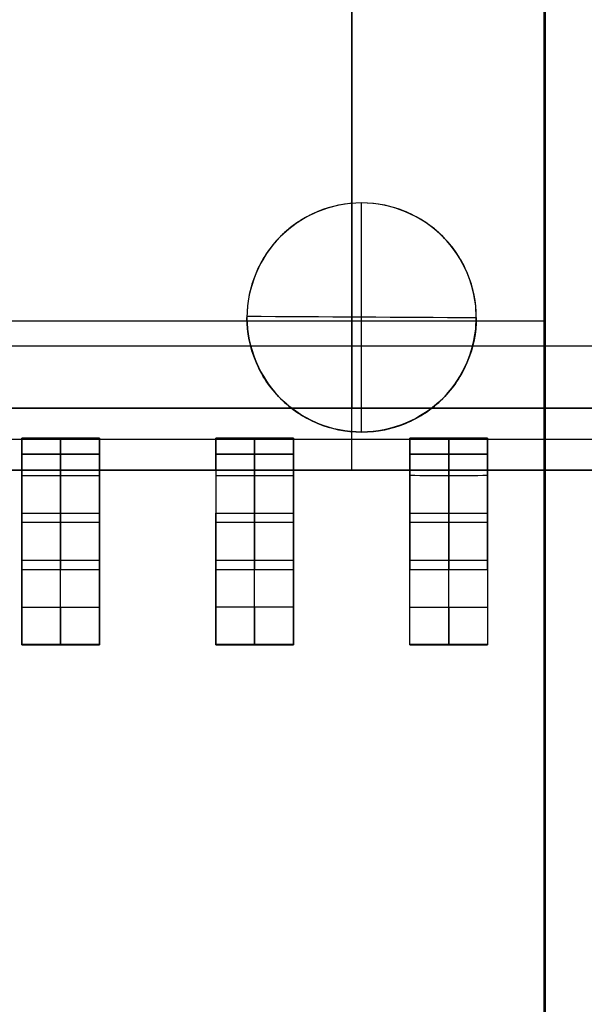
# Model space of a CAD drawing. Header units: millimetres. Extents: x -68 to 68, y -70 to 54.
# Tile 24 of 83: x -32.24 to -28.54, y -36.11 to -29.66. Entities that reach past the tile are written whole.
import ezdxf

# ---------------------------------------------------------------- set-up
doc = ezdxf.new("R2010")
doc.units = ezdxf.units.MM
doc.layers.add('Layer 01', color=7, linetype='Continuous', true_color=0x000000)

# ---------------------------------------------------------------- blocks, each defined once
blk = doc.blocks.new('S558-5999-U7-F.step')
at = {"layer": 'Layer 01', "color": 9, "true_color": 0xb8b8b8}
for p, q in [((3.62, -6.159, 3.203), (3.62, 6.159, 3.203)), ((3.2138, -6.0704, 4.7597), (3.2138, 6.0699, 4.7597)), ((3.4168, -6.0576, 1.428), (3.4168, 6.0574, 1.428)), ((3.515, 0.889, 2.858), (3.515, 0.381, 2.858)), ((3.515, 0.381, 3.112), (3.515, 0.889, 3.112)), ((3.515, 0.889, 3.112), (3.515, 0.889, 3.101)), ((3.5601, 0.889, 3.0893), (3.6199, 0.889, 3.0893)), ((3.62, 0.381, 2.985), (3.62, 0.889, 2.985)), ((3.9591, 0.889, 1.5333), (4.2223, 0.889, 1.5333)), ((3.9617, 0.889, 1.523), (3.9617, 0.381, 1.523)), ((4.0865, 0.889, 2.04), (4.0865, 0.889, 1.0578)), ((4.2076, 0.381, 1.5886), (4.2076, 0.889, 1.5886)), ((4.76, 0.889, 0.254), (4.76, 0.381, 0.254)), ((4.76, 0.381), (4.76, 0.889)), ((4.761, 0.8405, 0.254), (4.761, 0.4121, 0.254)), ((4.7613, 0.4274), (4.7613, 0.889)), ((4.762, 0.381, 0.127), (4.762, 0.889, 0.127)), ((3.6199, 0.635, 2.858), (3.41, 0.635, 2.858)), ((3.41, 0.635, 3.112), (3.6199, 0.635, 3.112)), ((3.62, 0.635, 2.858), (3.62, 0.635, 3.112)), ((3.6545, 0.635, 2.6689), (4.269, 0.635, 0.377)), ((4.515, 0.635, 0.442), (3.9002, 0.635, 2.7351)), ((4.7601, 0.635), (4.7619, 0.635)), ((4.7618, 0.635, 0.254), (4.7603, 0.635, 0.254)), ((4.762, 0.635), (4.762, 0.635, 0.254)), ((3.515, 0.381, 3.112), (3.515, 0.381, 3.101)), ((3.5596, 0.381, 3.0895), (3.6199, 0.381, 3.0895)), ((3.9594, 0.381, 1.5335), (4.2224, 0.381, 1.5335)), ((4.086, 0.381, 2.0424), (4.086, 0.381, 1.0611)), ((-3.213, 0, 0.254), (3.213, 0, 0.254)), ((2.8076, 0, 5.715), (-2.8076, 0, 5.715)), ((3.62, 0, 3.804), (2.8077, 0, 5.7153)), ((3.62, 0, 2.6019), (3.62, 0, 3.804)), ((3.6206, 0, 2.6019), (3.213, 0, 0.254)), ((3.515, -0.889, 3.112), (3.515, -0.381, 3.112)), ((3.515, -0.381, 3.112), (3.515, -0.381, 3.101)), ((3.515, -0.381, 2.858), (3.515, -0.889, 2.858)), ((3.5601, -0.381, 3.0893), (3.6199, -0.381, 3.0893)), ((3.62, -0.889, 2.985), (3.62, -0.381, 2.985)), ((3.9591, -0.381, 1.5333), (4.2223, -0.381, 1.5333)), ((3.9617, -0.381, 1.523), (3.9617, -0.889, 1.523)), ((4.0865, -0.381, 2.04), (4.0865, -0.381, 1.0578)), ((4.2076, -0.889, 1.5886), (4.2076, -0.381, 1.5886)), ((4.76, -0.381, 0.254), (4.76, -0.889, 0.254)), ((4.76, -0.889), (4.76, -0.381)), ((4.761, -0.889), (4.761, -0.381)), ((4.7615, -0.381, 0.254), (4.7615, -0.889, 0.254)), ((4.762, -0.889, 0.127), (4.762, -0.381, 0.127)), ((3.41, -0.635, 3.112), (3.6199, -0.635, 3.112)), ((3.6199, -0.635, 2.858), (3.41, -0.635, 2.858)), ((3.62, -0.635, 2.858), (3.62, -0.635, 3.112)), ((3.6545, -0.635, 2.6689), (4.269, -0.635, 0.377)), ((4.515, -0.635, 0.442), (3.9002, -0.635, 2.7351)), ((4.7628, -0.635, 0.254), (4.7602, -0.635, 0.254)), ((4.7603, -0.635), (4.7618, -0.635)), ((4.762, -0.635), (4.762, -0.635, 0.254)), ((3.515, -0.889, 3.112), (3.515, -0.889, 3.101)), ((3.5596, -0.889, 3.0895), (3.6199, -0.889, 3.0895)), ((3.9594, -0.889, 1.5335), (4.2224, -0.889, 1.5335)), ((4.086, -0.889, 2.0424), (4.086, -0.889, 1.0611)), ((3.5147, -2.159, 3.112), (3.5147, -1.651, 3.112)), ((3.515, -1.651, 2.858), (3.515, -2.159, 2.858)), ((3.515, -1.651, 3.112), (3.515, -1.651, 3.101)), ((3.5601, -1.651, 3.0893), (3.6199, -1.651, 3.0893)), ((3.62, -2.159, 2.985), (3.62, -1.651, 2.985)), ((3.9591, -1.651, 1.5333), (4.2223, -1.651, 1.5333)), ((3.9617, -1.651, 1.523), (3.9617, -2.159, 1.523)), ((4.0865, -1.651, 2.04), (4.0865, -1.651, 1.0578)), ((4.2076, -2.159, 1.5886), (4.2076, -1.651, 1.5886)), ((4.76, -2.159), (4.76, -1.651)), ((4.76, -1.651, 0.254), (4.76, -2.159, 0.254)), ((4.7613, -2.1126), (4.7613, -1.651)), ((4.7615, -1.651, 0.254), (4.7615, -2.159, 0.254)), ((4.762, -2.159, 0.127), (4.762, -1.651, 0.127)), ((3.6199, -1.905, 2.858), (3.41, -1.905, 2.858)), ((3.41, -1.905, 3.112), (3.6191, -1.905, 3.112)), ((3.62, -1.905, 2.858), (3.62, -1.905, 3.112)), ((3.6545, -1.905, 2.6689), (4.269, -1.905, 0.377)), ((4.515, -1.905, 0.442), (3.9002, -1.905, 2.7351)), ((4.7601, -1.905), (4.7619, -1.905)), ((4.7628, -1.905, 0.254), (4.7602, -1.905, 0.254)), ((4.762, -1.905), (4.762, -1.905, 0.254)), ((3.5147, -2.159, 3.112), (3.5147, -2.159, 3.1011)), ((3.5596, -2.159, 3.0895), (3.6191, -2.159, 3.0895)), ((3.9594, -2.159, 1.5335), (4.2224, -2.159, 1.5335)), ((4.086, -2.159, 2.0424), (4.086, -2.159, 1.0611))]:
    blk.add_line(p, q, dxfattribs=at)
at = {"layer": 'Layer 01', "color": 9, "true_color": 0xb8b8b8, "extrusion": (0, 1, 0)}
for centre, radius, start, end in [((-3.41, 2.604, 0.635), 0.254, 90, 165.14153), ((-4.76, 0.508, 0.635), 0.508, 269.96812, 345.06134), ((-3.41, 2.604, -0.635), 0.254, 90, 165.14153), ((-4.76, 0.508, -0.635), 0.508, 269.96812, 345.06134), ((-3.41, 2.604, -1.905), 0.254, 90, 165.14153), ((-4.76, 0.508, -1.905), 0.508, 269.96812, 345.06134)]:
    blk.add_arc(centre, radius, start, end, dxfattribs=at)
at = {"layer": 'Layer 01', "color": 9, "true_color": 0xb8b8b8, "extrusion": (0, -1, 0)}
for centre, radius, start, end in [((3.41, 2.604, -0.635), 0.508, 14.96781, 90), ((4.76, 0.508, -0.635), 0.254, 195.07687, 270.07204), ((3.41, 2.604, 0.635), 0.508, 14.96781, 90), ((4.76, 0.508, 0.635), 0.254, 195.07687, 270.06372), ((3.41, 2.604, 1.905), 0.508, 14.96781, 90), ((4.76, 0.508, 1.905), 0.254, 195.07687, 270.06372)]:
    blk.add_arc(centre, radius, start, end, dxfattribs=at)
at = {"layer": 'Layer 01', "color": 9, "true_color": 0xb8b8b8}
for points in [[(3.62, 6.1591, 3.804), (3.62, 2.053, 3.804), (3.62, -2.053, 3.804), (3.6199, -6.159, 3.804)], [(3.6201, 6.1589, 2.602), (3.6206, 2.053, 2.6019), (3.6206, -2.053, 2.6019), (3.6203, -6.159, 2.602)], [(2.8073, 5.9814, 5.7151), (2.8077, 1.994, 5.7153), (2.8077, -1.994, 5.7153), (2.8072, -5.9814, 5.715)], [(3.213, 5.9559, 0.254), (3.213, 1.9853, 0.254), (3.213, -1.9853, 0.254), (3.2133, -5.956, 0.254)], [(3.41, 0.889, 2.858), (3.48, 0.889, 2.858), (3.55, 0.889, 2.858), (3.62, 0.889, 2.858)], [(3.41, 0.889, 2.858), (3.41, 0.7197, 2.858), (3.41, 0.5503, 2.858), (3.41, 0.381, 2.858)], [(3.41, 0.889, 3.112), (3.41, 0.7197, 3.112), (3.41, 0.5503, 3.112), (3.41, 0.381, 3.112)], [(3.6195, 0.889, 3.112), (3.55, 0.889, 3.112), (3.48, 0.889, 3.112), (3.41, 0.889, 3.112)], [(3.62, 0.889, 3.0666), (3.5543, 0.889, 3.0964), (3.4822, 0.889, 3.112), (3.41, 0.889, 3.112)], [(3.62, 0.889, 2.858), (3.62, 0.7197, 2.858), (3.62, 0.5503, 2.858), (3.6195, 0.381, 2.858)], [(3.6195, 0.381, 3.112), (3.62, 0.5503, 3.112), (3.62, 0.7197, 3.112), (3.6195, 0.889, 3.112)], [(3.6195, 0.889, 3.112), (3.62, 0.889, 3.0969), (3.62, 0.889, 3.0817), (3.62, 0.889, 3.0666)], [(3.62, 0.889, 2.858), (3.62, 0.889, 2.9275), (3.62, 0.889, 2.997), (3.62, 0.889, 3.0666)], [(3.62, 0.889, 3.0666), (3.7581, 0.889, 3.0039), (3.8614, 0.889, 2.8825), (3.9004, 0.889, 2.7351)], [(4.2691, 0.889, 0.377), (4.0642, 0.889, 1.141), (3.8593, 0.889, 1.9049), (3.655, 0.889, 2.669)], [(3.655, 0.889, 2.669), (3.6555, 0.7197, 2.6691), (3.6555, 0.5503, 2.6691), (3.655, 0.381, 2.669)], [(3.9004, 0.889, 2.7351), (4.1049, 0.889, 1.9706), (4.3099, 0.889, 1.2063), (4.5149, 0.889, 0.442)], [(3.9005, 0.381, 2.7351), (3.9008, 0.5503, 2.7352), (3.9008, 0.7197, 2.7352), (3.9004, 0.889, 2.7351)], [(4.2692, 0.381, 0.3771), (4.2692, 0.5503, 0.377), (4.2692, 0.7197, 0.377), (4.2691, 0.889, 0.377)], [(4.5149, 0.381, 0.442), (4.515, 0.5503, 0.442), (4.515, 0.7197, 0.442), (4.5149, 0.889, 0.442)], [(4.7612, 0.381, 0.254), (4.76, 0.5503, 0.254), (4.76, 0.7197, 0.254), (4.7614, 0.889, 0.254)], [(4.7613, 0.889), (4.76, 0.7197), (4.76, 0.5503), (4.761, 0.381)], [(4.7625, 0.889), (4.761, 0.889), (4.762, 0.889), (4.76, 0.889)], [(4.76, 0.889), (4.76, 0.7197), (4.76, 0.5503), (4.761, 0.381)], [(4.761, 0.381), (4.762, 0.5503), (4.762, 0.7197), (4.7625, 0.889)], [(4.7614, 0.889, 0.254), (4.762, 0.7197, 0.254), (4.762, 0.5503, 0.254), (4.7612, 0.381, 0.254)], [(4.7614, 0.889, 0.254), (4.763, 0.889, 0.1693), (4.763, 0.889, 0.0847), (4.7613, 0.889)], [(3.6195, 0.381, 2.858), (3.5493, 0.381, 2.858), (3.4797, 0.381, 2.858), (3.41, 0.381, 2.858)], [(3.41, 0.381, 3.112), (3.4797, 0.381, 3.112), (3.5493, 0.381, 3.112), (3.6195, 0.381, 3.112)], [(3.41, 0.381, 3.112), (3.4818, 0.381, 3.112), (3.5536, 0.381, 3.0966), (3.6195, 0.381, 3.067)], [(3.6195, 0.381, 3.067), (3.619, 0.381, 2.9973), (3.619, 0.381, 2.9277), (3.6195, 0.381, 2.858)], [(3.9005, 0.381, 2.7351), (3.8615, 0.381, 2.8821), (3.7583, 0.381, 3.0041), (3.6195, 0.381, 3.067)], [(3.6195, 0.381, 3.067), (3.62, 0.381, 3.082), (3.62, 0.381, 3.097), (3.6195, 0.381, 3.112)], [(3.655, 0.381, 2.669), (3.8598, 0.381, 1.905), (4.0647, 0.381, 1.1411), (4.2692, 0.381, 0.3771)], [(4.5149, 0.381, 0.442), (4.3101, 0.381, 1.2064), (4.1051, 0.381, 1.9707), (3.9005, 0.381, 2.7351)], [(4.761, 0.381), (4.762, 0.381, 0.0847), (4.762, 0.381, 0.1693), (4.7612, 0.381, 0.254)], [(3.41, -0.381, 2.858), (3.48, -0.381, 2.858), (3.55, -0.381, 2.858), (3.62, -0.381, 2.858)], [(3.41, -0.381, 3.112), (3.41, -0.5503, 3.112), (3.41, -0.7197, 3.112), (3.41, -0.889, 3.112)], [(3.41, -0.381, 2.858), (3.41, -0.5503, 2.858), (3.41, -0.7197, 2.858), (3.41, -0.889, 2.858)], [(3.6195, -0.381, 3.112), (3.55, -0.381, 3.112), (3.48, -0.381, 3.112), (3.41, -0.381, 3.112)], [(3.62, -0.381, 3.0666), (3.5543, -0.381, 3.0964), (3.4822, -0.381, 3.112), (3.41, -0.381, 3.112)], [(3.6195, -0.889, 3.112), (3.62, -0.7197, 3.112), (3.62, -0.5503, 3.112), (3.6195, -0.381, 3.112)], [(3.6195, -0.381, 3.112), (3.62, -0.381, 3.0969), (3.62, -0.381, 3.0817), (3.62, -0.381, 3.0666)], [(3.62, -0.381, 2.858), (3.62, -0.5503, 2.858), (3.62, -0.7197, 2.858), (3.6195, -0.889, 2.858)], [(3.62, -0.381, 2.858), (3.62, -0.381, 2.9275), (3.62, -0.381, 2.997), (3.62, -0.381, 3.0666)], [(3.62, -0.381, 3.0666), (3.7581, -0.381, 3.0039), (3.8614, -0.381, 2.8825), (3.9004, -0.381, 2.7351)], [(3.655, -0.889, 2.669), (3.6545, -0.7197, 2.6689), (3.6545, -0.5503, 2.6689), (3.655, -0.381, 2.669)], [(4.2691, -0.381, 0.377), (4.0642, -0.381, 1.141), (3.8593, -0.381, 1.9049), (3.655, -0.381, 2.669)], [(3.9004, -0.381, 2.7351), (4.1049, -0.381, 1.9706), (4.3099, -0.381, 1.2063), (4.5149, -0.381, 0.442)], [(3.9005, -0.889, 2.7351), (3.9008, -0.7197, 2.7352), (3.9008, -0.5503, 2.7352), (3.9004, -0.381, 2.7351)], [(4.2692, -0.889, 0.3771), (4.2692, -0.7197, 0.377), (4.2692, -0.5503, 0.377), (4.2691, -0.381, 0.377)], [(4.5149, -0.381, 0.442), (4.5147, -0.5503, 0.4419), (4.5147, -0.7197, 0.4419), (4.5149, -0.889, 0.442)], [(4.76, -0.381, 0.254), (4.762, -0.381, 0.254), (4.761, -0.381, 0.254), (4.763, -0.381, 0.254)], [(4.7615, -0.889, 0.254), (4.76, -0.7197, 0.254), (4.76, -0.5503, 0.254), (4.76, -0.381, 0.254)], [(4.761, -0.381), (4.76, -0.5503), (4.76, -0.7197), (4.761, -0.889)], [(4.7613, -0.381, 0.254), (4.76, -0.5503, 0.254), (4.76, -0.7197, 0.254), (4.761, -0.889, 0.254)], [(4.7613, -0.381), (4.76, -0.5503), (4.76, -0.7197), (4.761, -0.889)], [(4.761, -0.889), (4.762, -0.7197), (4.762, -0.5503), (4.761, -0.381)], [(4.761, -0.889, 0.254), (4.762, -0.7197, 0.254), (4.762, -0.5503, 0.254), (4.7613, -0.381, 0.254)], [(4.7613, -0.381, 0.254), (4.763, -0.381, 0.1693), (4.763, -0.381, 0.0847), (4.7613, -0.381)], [(4.763, -0.381, 0.254), (4.763, -0.5503, 0.254), (4.763, -0.7197, 0.254), (4.7615, -0.889, 0.254)], [(3.6195, -0.889, 2.858), (3.5493, -0.889, 2.858), (3.4797, -0.889, 2.858), (3.41, -0.889, 2.858)], [(3.41, -0.889, 3.112), (3.4797, -0.889, 3.112), (3.5493, -0.889, 3.112), (3.6195, -0.889, 3.112)], [(3.41, -0.889, 3.112), (3.4818, -0.889, 3.112), (3.5536, -0.889, 3.0966), (3.6195, -0.889, 3.067)], [(3.6195, -0.889, 3.067), (3.619, -0.889, 2.9973), (3.619, -0.889, 2.9277), (3.6195, -0.889, 2.858)], [(3.6195, -0.889, 3.067), (3.7557, -0.889, 3.0053), (3.862, -0.889, 2.8801), (3.9005, -0.889, 2.7351)], [(3.6195, -0.889, 3.067), (3.62, -0.889, 3.082), (3.62, -0.889, 3.097), (3.6195, -0.889, 3.112)], [(3.655, -0.889, 2.669), (3.8598, -0.889, 1.905), (4.0647, -0.889, 1.1411), (4.2692, -0.889, 0.3771)], [(4.5149, -0.889, 0.442), (4.3101, -0.889, 1.2064), (4.1051, -0.889, 1.9707), (3.9005, -0.889, 2.7351)], [(4.761, -0.889), (4.762, -0.889, 0.0847), (4.762, -0.889, 0.1693), (4.761, -0.889, 0.254)], [(3.41, -1.651, 2.858), (3.41, -1.8203, 2.858), (3.41, -1.9897, 2.858), (3.41, -2.159, 2.858)], [(3.41, -1.651, 2.858), (3.48, -1.651, 2.858), (3.55, -1.651, 2.858), (3.62, -1.651, 2.858)], [(3.41, -1.651, 3.112), (3.41, -1.8203, 3.112), (3.41, -1.9897, 3.112), (3.41, -2.159, 3.112)], [(3.6195, -1.651, 3.112), (3.55, -1.651, 3.112), (3.48, -1.651, 3.112), (3.41, -1.651, 3.112)], [(3.62, -1.651, 3.0666), (3.5543, -1.651, 3.0964), (3.4822, -1.651, 3.112), (3.41, -1.651, 3.112)], [(3.6195, -1.651, 3.112), (3.619, -1.8203, 3.112), (3.619, -1.9897, 3.112), (3.6195, -2.159, 3.112)], [(3.62, -1.651, 2.858), (3.62, -1.8203, 2.858), (3.62, -1.9897, 2.858), (3.6195, -2.159, 2.858)], [(3.62, -1.651, 3.0666), (3.62, -1.651, 3.0817), (3.62, -1.651, 3.0969), (3.6195, -1.651, 3.112)], [(3.62, -1.651, 2.858), (3.62, -1.651, 2.9275), (3.62, -1.651, 2.997), (3.62, -1.651, 3.0666)], [(3.62, -1.651, 3.0666), (3.7581, -1.651, 3.0039), (3.8614, -1.651, 2.8825), (3.9004, -1.651, 2.7351)], [(3.655, -2.159, 2.669), (3.6545, -1.9897, 2.6689), (3.6545, -1.8203, 2.6689), (3.655, -1.651, 2.669)], [(4.2691, -1.651, 0.377), (4.0642, -1.651, 1.141), (3.8593, -1.651, 1.9049), (3.655, -1.651, 2.669)], [(3.9004, -1.651, 2.7351), (4.1049, -1.651, 1.9706), (4.3099, -1.651, 1.2063), (4.5149, -1.651, 0.442)], [(3.9005, -2.159, 2.7351), (3.9008, -1.9897, 2.7352), (3.9008, -1.8203, 2.7352), (3.9004, -1.651, 2.7351)], [(4.2692, -2.159, 0.3771), (4.2692, -1.9897, 0.377), (4.2692, -1.8203, 0.377), (4.2691, -1.651, 0.377)], [(4.5149, -2.159, 0.442), (4.515, -1.9897, 0.442), (4.515, -1.8203, 0.442), (4.5149, -1.651, 0.442)], [(4.7625, -1.651), (4.761, -1.651), (4.762, -1.651), (4.76, -1.651)], [(4.76, -1.651), (4.76, -1.8203), (4.76, -1.9897), (4.761, -2.159)], [(4.76, -1.651, 0.254), (4.762, -1.651, 0.254), (4.761, -1.651, 0.254), (4.763, -1.651, 0.254)], [(4.7615, -2.159, 0.254), (4.76, -1.9897, 0.254), (4.76, -1.8203, 0.254), (4.76, -1.651, 0.254)], [(4.7613, -1.651), (4.76, -1.8203), (4.76, -1.9897), (4.761, -2.159)], [(4.7613, -1.651, 0.254), (4.76, -1.8203, 0.254), (4.76, -1.9897, 0.254), (4.761, -2.159, 0.254)], [(4.761, -2.159), (4.762, -1.9897), (4.762, -1.8203), (4.7625, -1.651)], [(4.761, -2.159, 0.254), (4.762, -1.9897, 0.254), (4.762, -1.8203, 0.254), (4.7613, -1.651, 0.254)], [(4.7613, -1.651, 0.254), (4.763, -1.651, 0.1693), (4.763, -1.651, 0.0847), (4.7613, -1.651)], [(4.763, -1.651, 0.254), (4.763, -1.8203, 0.254), (4.763, -1.9897, 0.254), (4.7615, -2.159, 0.254)], [(3.6195, -2.159, 2.858), (3.5493, -2.159, 2.858), (3.4797, -2.159, 2.858), (3.41, -2.159, 2.858)], [(3.41, -2.159, 3.112), (3.4797, -2.159, 3.112), (3.5493, -2.159, 3.112), (3.6195, -2.159, 3.112)], [(3.41, -2.159, 3.112), (3.4818, -2.159, 3.112), (3.5536, -2.159, 3.0966), (3.6195, -2.159, 3.067)], [(3.6195, -2.159, 3.067), (3.619, -2.159, 2.9973), (3.619, -2.159, 2.9277), (3.6195, -2.159, 2.858)], [(3.6195, -2.159, 3.112), (3.619, -2.159, 3.097), (3.619, -2.159, 3.082), (3.6195, -2.159, 3.067)], [(3.9005, -2.159, 2.7351), (3.8615, -2.159, 2.8821), (3.7583, -2.159, 3.0041), (3.6195, -2.159, 3.067)], [(3.655, -2.159, 2.669), (3.8598, -2.159, 1.905), (4.0647, -2.159, 1.1411), (4.2692, -2.159, 0.3771)], [(4.5149, -2.159, 0.442), (4.3101, -2.159, 1.2064), (4.1051, -2.159, 1.9707), (3.9005, -2.159, 2.7351)], [(4.761, -2.159), (4.762, -2.159, 0.0847), (4.762, -2.159, 0.1693), (4.761, -2.159, 0.254)]]:
    blk.add_open_spline(points, degree=3, dxfattribs=at)
for points, knots in [([(3.655, 0.889, 2.669), (3.6408, 0.889, 2.7246), (3.6103, 0.889, 2.7702), (3.5194, 0.889, 2.8404), (3.4678, 0.889, 2.858), (3.41, 0.889, 2.858)], [0, 0, 0, 0, 0.1697172, 0.1697172, 0.3394345, 0.3394345, 0.3394345, 0.3394345]), ([(4.2691, 0.889, 0.377), (4.2978, 0.889, 0.2699), (4.3626, 0.889, 0.1727), (4.5385, 0.889, 0.0376), (4.6491, 0.889), (4.7613, 0.889)], [-0.6785257, -0.6785257, -0.6785257, -0.6785257, -0.3392629, -0.3392629, 0, 0, 0, 0]), ([(4.5149, 0.889, 0.442), (4.5296, 0.889, 0.3867), (4.5601, 0.889, 0.3413), (4.6509, 0.889, 0.2715), (4.7024, 0.889, 0.254), (4.7614, 0.889, 0.254)], [0, 0, 0, 0, 0.1698785, 0.1698785, 0.3397569, 0.3397569, 0.3397569, 0.3397569]), ([(3.41, 0.381, 2.858), (3.4674, 0.381, 2.858), (3.5193, 0.381, 2.8402), (3.6105, 0.381, 2.7704), (3.6407, 0.381, 2.725), (3.655, 0.381, 2.669)], [0, 0, 0, 0, 0.1697171, 0.1697171, 0.3394343, 0.3394343, 0.3394343, 0.3394343]), ([(4.761, 0.381), (4.6491, 0.381), (4.5385, 0.381, 0.0376), (4.3626, 0.381, 0.1727), (4.2978, 0.381, 0.2699), (4.2692, 0.381, 0.3771)], [-0.6782641, -0.6782641, -0.6782641, -0.6782641, -0.3391321, -0.3391321, 0, 0, 0, 0]), ([(4.7612, 0.381, 0.254), (4.7028, 0.381, 0.254), (4.651, 0.381, 0.2717), (4.56, 0.381, 0.3411), (4.5297, 0.381, 0.3863), (4.5149, 0.381, 0.442)], [0, 0, 0, 0, 0.1698076, 0.1698076, 0.3396152, 0.3396152, 0.3396152, 0.3396152]), ([(3.655, -0.381, 2.669), (3.6408, -0.381, 2.7246), (3.6103, -0.381, 2.7702), (3.5194, -0.381, 2.8404), (3.4678, -0.381, 2.858), (3.41, -0.381, 2.858)], [0, 0, 0, 0, 0.1697172, 0.1697172, 0.3394345, 0.3394345, 0.3394345, 0.3394345]), ([(4.7613, -0.381), (4.7026, -0.381), (4.6481, -0.381, 0.0088), (4.5449, -0.381, 0.0438), (4.4947, -0.381, 0.0713), (4.3623, -0.381, 0.1728), (4.2981, -0.381, 0.2685), (4.2691, -0.381, 0.377)], [0, 0, 0, 0, 0.1686216, 0.1686216, 0.3372431, 0.3372431, 0.6744863, 0.6744863, 0.6744863, 0.6744863]), ([(4.5149, -0.381, 0.442), (4.5296, -0.381, 0.3867), (4.5601, -0.381, 0.3413), (4.6509, -0.381, 0.2715), (4.7024, -0.381, 0.254), (4.7613, -0.381, 0.254)], [0, 0, 0, 0, 0.1698344, 0.1698344, 0.3396688, 0.3396688, 0.3396688, 0.3396688]), ([(3.41, -0.889, 2.858), (3.4674, -0.889, 2.858), (3.5193, -0.889, 2.8402), (3.6105, -0.889, 2.7704), (3.6407, -0.889, 2.725), (3.655, -0.889, 2.669)], [0, 0, 0, 0, 0.1697171, 0.1697171, 0.3394343, 0.3394343, 0.3394343, 0.3394343]), ([(4.2692, -0.889, 0.3771), (4.284, -0.889, 0.3216), (4.3065, -0.889, 0.2712), (4.3669, -0.889, 0.1805), (4.4065, -0.889, 0.1391), (4.5386, -0.889, 0.0373), (4.6477, -0.889), (4.761, -0.889)], [0, 0, 0, 0, 0.1685562, 0.1685562, 0.3371123, 0.3371123, 0.6742247, 0.6742247, 0.6742247, 0.6742247]), ([(4.761, -0.889, 0.254), (4.7028, -0.889, 0.254), (4.651, -0.889, 0.2717), (4.56, -0.889, 0.3411), (4.5297, -0.889, 0.3863), (4.5149, -0.889, 0.442)], [0, 0, 0, 0, 0.1697035, 0.1697035, 0.3394069, 0.3394069, 0.3394069, 0.3394069]), ([(3.655, -1.651, 2.669), (3.6408, -1.651, 2.7246), (3.6103, -1.651, 2.7702), (3.5194, -1.651, 2.8404), (3.4678, -1.651, 2.858), (3.41, -1.651, 2.858)], [0, 0, 0, 0, 0.1697172, 0.1697172, 0.3394345, 0.3394345, 0.3394345, 0.3394345]), ([(4.7613, -1.651), (4.7026, -1.651), (4.6481, -1.651, 0.0088), (4.5449, -1.651, 0.0438), (4.4947, -1.651, 0.0713), (4.3623, -1.651, 0.1728), (4.2981, -1.651, 0.2685), (4.2691, -1.651, 0.377)], [0, 0, 0, 0, 0.1686216, 0.1686216, 0.3372431, 0.3372431, 0.6744863, 0.6744863, 0.6744863, 0.6744863]), ([(4.5149, -1.651, 0.442), (4.5296, -1.651, 0.3867), (4.5601, -1.651, 0.3413), (4.6509, -1.651, 0.2715), (4.7024, -1.651, 0.254), (4.7613, -1.651, 0.254)], [0, 0, 0, 0, 0.1698344, 0.1698344, 0.3396688, 0.3396688, 0.3396688, 0.3396688]), ([(3.41, -2.159, 2.858), (3.4674, -2.159, 2.858), (3.5193, -2.159, 2.8402), (3.6105, -2.159, 2.7704), (3.6407, -2.159, 2.725), (3.655, -2.159, 2.669)], [0, 0, 0, 0, 0.1697171, 0.1697171, 0.3394343, 0.3394343, 0.3394343, 0.3394343]), ([(4.2692, -2.159, 0.3771), (4.284, -2.159, 0.3216), (4.3065, -2.159, 0.2712), (4.3669, -2.159, 0.1805), (4.4065, -2.159, 0.1391), (4.5386, -2.159, 0.0373), (4.6477, -2.159), (4.761, -2.159)], [0, 0, 0, 0, 0.1685562, 0.1685562, 0.3371123, 0.3371123, 0.6742247, 0.6742247, 0.6742247, 0.6742247]), ([(4.761, -2.159, 0.254), (4.7028, -2.159, 0.254), (4.651, -2.159, 0.2717), (4.56, -2.159, 0.3411), (4.5297, -2.159, 0.3863), (4.5149, -2.159, 0.442)], [0, 0, 0, 0, 0.1697035, 0.1697035, 0.3394069, 0.3394069, 0.3394069, 0.3394069])]:
    blk.add_open_spline(points, degree=3, knots=knots, dxfattribs=at)
blk = doc.blocks.new('M10.step')
at = {"layer": 'Layer 01', "rotation": 270.0000006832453}
blk.add_blockref('S558-5999-U7-F.step', (29.9351, -48.9901), dxfattribs=at)
blk = doc.blocks.new('MC403-X_A_090322_MultipleBody.step')
at = {"layer": 'Layer 01'}
blk.add_blockref('M10.step', (0, 0), dxfattribs=at)
blk = doc.blocks.new('MC403-X_A_090322_MultipleBody 090322')
at = {"layer": 'Layer 01'}
blk.add_blockref('MC403-X_A_090322_MultipleBody.step', (0, 0), dxfattribs=at)
blk = doc.blocks.new('TRO-13-001 MC403 CASTING270122')
at = {"layer": 'Layer 01', "color": 7, "true_color": 0xdde8ff}
for p, q in [((-28.8025, -44.3294, -12.05), (-28.8025, -18.9399, -12.05)), ((-28.8077, -31.6347, -11.9), (-39.2868, -31.6347, -11.9)), ((-28.8077, -31.6347, -11.9), (-28.7973, -31.6347, -12.2))]:
    blk.add_line(p, q, dxfattribs=at)
for points in [[(-28.8077, -18.9451, -11.9), (-28.8077, -31.6347, -11.9), (-28.8077, -44.3242, -11.9)], [(-28.7973, -44.3347, -12.2), (-28.7973, -31.6347, -12.2), (-28.7973, -18.9347, -12.2)]]:
    blk.add_open_spline(points, degree=2, dxfattribs=at)
blk = doc.blocks.new('TRO-13-003 MC403 FRONT CASING270122')
at = {"layer": 'Layer 01', "color": 254, "true_color": 0xcad1ee}
for p, q in [((-30, -30.86, 19.4544), (-30, -30.86, 19.7552)), ((-30, -32.36, 19.3537), (-30, -32.36, 19.6545))]:
    blk.add_line(p, q, dxfattribs=at)
for centre, start, end in [((-30, -31.61, 19.5717), 0, 180), ((-30, -31.61, 19.5376), 180, 0)]:
    blk.add_arc(centre, 0.75, start, end, dxfattribs=at)
for points, knots in [([(-29.25, -31.61, 19.7259), (-29.25, -31.412, 19.7392), (-29.3313, -31.2178, 19.75), (-29.6088, -30.9407, 19.7608), (-29.8036, -30.8596, 19.7608), (-30.1003, -30.8602, 19.7523), (-30.1979, -30.88, 19.7482), (-30.3791, -30.9554, 19.738), (-30.4623, -31.0114, 19.7318), (-30.6691, -31.2189, 19.7119), (-30.75, -31.4144, 19.6964), (-30.75, -31.61, 19.6833)], [-2.407854, -2.407854, -2.407854, -2.407854, -1.805891, -1.805891, -1.203927, -1.203927, -0.902945, -0.902945, -0.601964, -0.601964, 0, 0, 0, 0]), ([(-29.25, -31.61, 19.4251), (-29.25, -31.511, 19.4317), (-29.2695, -31.4138, 19.4377), (-29.3447, -31.2321, 19.4478), (-29.4005, -31.1488, 19.4519), (-29.6083, -30.9411, 19.46), (-29.8046, -30.8599, 19.46), (-30.0984, -30.8601, 19.4516), (-30.1967, -30.8796, 19.4475), (-30.3783, -30.955, 19.4372), (-30.4608, -31.01, 19.4312), (-30.6007, -31.1501, 19.4177), (-30.6555, -31.2326, 19.4106), (-30.7306, -31.4141, 19.3962), (-30.75, -31.5122, 19.3891), (-30.75, -31.61, 19.3825)], [0, 0, 0, 0, 0.298197, 0.298197, 0.596394, 0.596394, 1.192787, 1.192787, 1.490984, 1.490984, 1.789181, 1.789181, 2.087377, 2.087377, 2.385574, 2.385574, 2.385574, 2.385574]), ([(-29.25, -31.61, 19.7259), (-29.25, -31.709, 19.7192), (-29.2695, -31.8061, 19.7122), (-29.3446, -31.9876, 19.6979), (-29.4002, -32.0707, 19.6908), (-29.6074, -32.2783, 19.6711), (-29.8032, -32.3597, 19.6601), (-30.0969, -32.3601, 19.6518), (-30.1954, -32.3407, 19.6503), (-30.3772, -32.2656, 19.6501), (-30.4601, -32.2105, 19.6514), (-30.6002, -32.0705, 19.6568), (-30.6553, -31.9878, 19.6607), (-30.7306, -31.8059, 19.6707), (-30.75, -31.7078, 19.6767), (-30.75, -31.61, 19.6833)], [0, 0, 0, 0, 0.29818, 0.29818, 0.596361, 0.596361, 1.192721, 1.192721, 1.490902, 1.490902, 1.789082, 1.789082, 2.087262, 2.087262, 2.385443, 2.385443, 2.385443, 2.385443]), ([(-30.75, -31.61, 19.3825), (-30.75, -31.8055, 19.3694), (-30.669, -32.0014, 19.3586), (-30.4616, -32.2092, 19.3506), (-30.3782, -32.2651, 19.3493), (-30.1965, -32.3404, 19.3494), (-30.0989, -32.36, 19.3509), (-29.9009, -32.36, 19.3565), (-29.8035, -32.3405, 19.3606), (-29.6217, -32.265, 19.3708), (-29.5387, -32.2094, 19.3768), (-29.3313, -32.0019, 19.3965), (-29.25, -31.808, 19.4118), (-29.25, -31.61, 19.4251)], [0, 0, 0, 0, 0.599141, 0.599141, 0.898711, 0.898711, 1.198282, 1.198282, 1.497852, 1.497852, 1.797423, 1.797423, 2.396563, 2.396563, 2.396563, 2.396563])]:
    blk.add_open_spline(points, degree=3, knots=knots, dxfattribs=at)
for points, degree in [([(-30.0023, -30.86, 19.4543), (-30.0023, -31.36, 19.4208), (-30.0023, -31.86, 19.3872), (-30.0023, -32.36, 19.3537)], 3), ([(-29.25, -31.6123, 19.4249), (-29.75, -31.6097, 19.4113), (-30.25, -31.6069, 19.3973), (-30.75, -31.604, 19.3829)], 3), ([(-30.75, -31.61, 19.6833), (-30.75, -31.61, 19.5329), (-30.75, -31.61, 19.3825)], 2), ([(-29.25, -31.61, 19.4251), (-29.25, -31.61, 19.5755), (-29.25, -31.61, 19.7259)], 2)]:
    blk.add_open_spline(points, degree=degree, dxfattribs=at)

msp = doc.modelspace()

# ---------------------------------------------------------------- block references
at = {"layer": 'Layer 01'}
for name, p in [('TRO-13-001 MC403 CASTING270122', (0, 0)), ('TRO-13-003 MC403 FRONT CASING270122', (0, 0)), ('MC403-X_A_090322_MultipleBody 090322', (-60, 20, 1.6014))]:
    msp.add_blockref(name, p, dxfattribs=at)

doc.saveas('drawing.dxf')
